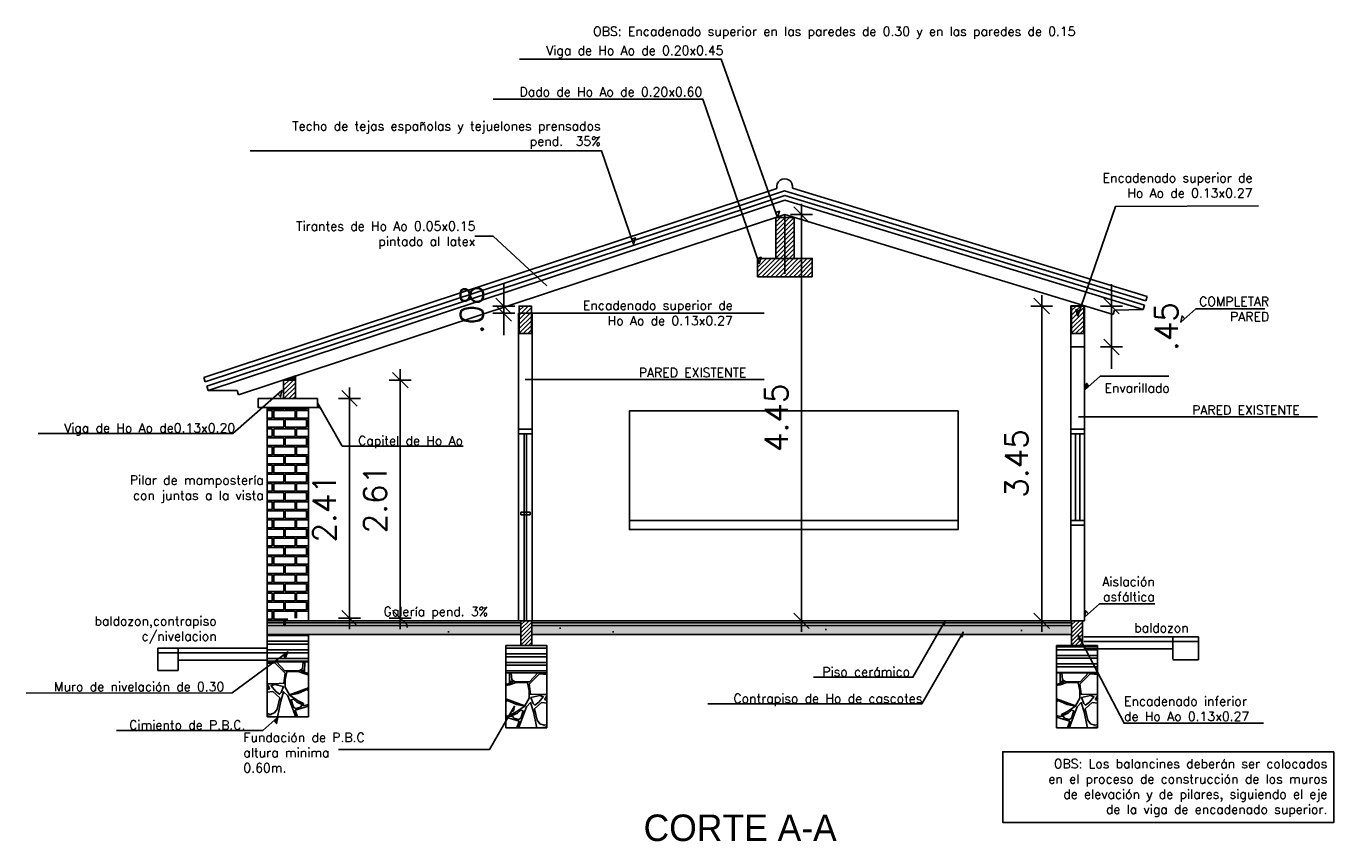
# Model space of a CAD drawing. Header units: millimetres. Extents: x 2239 to 2564, y 432 to 505.
# Tile 13 of 23: x 2354 to 2368, y 480 to 489. Entities that reach past the tile are written whole.
import ezdxf
from ezdxf.enums import TextEntityAlignment as Align
from ezdxf.xclip import XClip

# ---------------------------------------------------------------- set-up
doc = ezdxf.new("R2010")
doc.units = ezdxf.units.MM
doc.header["$XCLIPFRAME"] = 0
doc.linetypes.add('ACAD_ISO04W100', pattern=[30, 24, -3, 0, -3])
doc.linetypes.add('HIDDEN', pattern=[0.375, 0.25, -0.125])
for name, color, linetype in [('CORTE', 2, 'Continuous'), ('COTA', 13, 'Continuous'), ('Cotas', 1, 'Continuous'), ('ESPECARQ', 2, 'Continuous'), ('LINVISTA', 13, 'Continuous'), ('margen', 6, 'Continuous'), ('PAREDE', 6, 'Continuous'), ('piso', 13, 'Continuous'), ('PROJECAO', 13, 'HIDDEN')]:
    doc.layers.add(name, color=color, linetype=linetype)
doc.styles.add('REGUA80', font='simplex.shx')
doc.styles.add('SIMPLEX_8', font='simplex.shx')
doc.dimstyles.new('08', dxfattribs={"dimtxt": 0.25, "dimasz": 0.12, "dimexe": 0, "dimexo": 0, "dimgap": 0.15, "dimtad": 1, "dimzin": 4, "dimdsep": 46, "dimtxsty": 'SIMPLEX_8', "dimblk1": 'D', "dimblk2": 'D', "dimsah": 1, "dimcen": 0.09, "dimse1": 1, "dimse2": 1, "dimclre": 256, "dimclrt": 2, "dimadec": 0, "dimazin": 0, "dimtfac": 1, "dimtmove": 2, "dimatfit": 3, "dimldrblk": 'D', "dimfxl": 1, "dimtolj": 1, "dimtzin": 0, "dimarcsym": 0})

# ---------------------------------------------------------------- blocks, each defined once
blk = doc.blocks.new('LAJA-ROMPECABEZA')
for points in [[(0, 0), (-0.001, -0.026), (0, -0.055), (0.057, -0.027), (0.105, -0.002)], [(0.121, 0.002), (0.117, -0.001), (0.028, -0.049), (0.084, -0.076), (0.26, -0.194), (0.469, -0.151), (0.468, 0.002)], [(0.483, 0.002), (0.797, 0.002), (0.786, -0.027), (0.688, -0.133), (0.531, -0.133), (0.492, -0.112)], [(0.811, 0.002), (0.882, 0.002), (0.949, -0.036), (0.943, -0.048), (0.802, -0.037)], [(0.993, 0), (0.994, -0.026), (0.993, -0.055), (0.937, -0.027), (0.888, -0.002)], [(-0.003, -0.163), (-0.003, -0.064), (0.01, -0.055), (0.047, -0.072), (0.044, -0.113), (0.018, -0.161)], [(0.06, -0.087), (0.044, -0.154), (0.047, -0.193), (0.128, -0.218), (0.172, -0.211), (0.19, -0.174), (0.127, -0.12)], [(0.276, -0.206), (0.272, -0.263), (0.634, -0.394), (0.682, -0.311), (0.681, -0.226), (0.663, -0.142), (0.541, -0.139), (0.466, -0.167)], [(0.485, -0.127), (0.505, -0.131), (0.489, -0.152), (0.47, -0.138)], [(0.997, -0.121), (0.997, -0.236), (0.949, -0.273), (0.801, -0.273), (0.696, -0.268), (0.681, -0.158), (0.796, -0.046), (0.96, -0.059)], [(0.997, -0.066), (0.997, -0.099), (0.968, -0.049)], [(-0.003, -0.234), (-0.003, -0.175), (0.034, -0.173), (0.007, -0.231)], [(-0.003, -0.344), (-0.003, -0.247), (0.035, -0.226), (0.142, -0.226), (0.166, -0.271), (0.131, -0.319), (0.07, -0.327)], [(0.147, -0.312), (0.176, -0.273), (0.25, -0.269), (0.351, -0.311), (0.375, -0.366), (0.306, -0.469), (0.164, -0.423), (0.15, -0.363), (0.156, -0.345)], [(0.725, -0.369), (0.702, -0.304), (0.801, -0.281), (0.837, -0.296), (0.79, -0.356), (0.746, -0.388)], [(-0.003, -0.416), (-0.003, -0.374), (0.003, -0.371), (0.002, -0.399)], [(0.149, -0.413), (0.12, -0.453), (0.062, -0.52), (0.041, -0.545), (0.018, -0.535), (0, -0.47), (0.015, -0.396), (0.018, -0.353), (0.08, -0.337), (0.137, -0.359)], [(0.11, -0.333), (0.133, -0.328), (0.145, -0.341), (0.131, -0.35), (0.102, -0.338)], [(0.322, -0.47), (0.359, -0.419), (0.374, -0.381), (0.444, -0.338), (0.544, -0.38), (0.635, -0.4), (0.539, -0.461), (0.481, -0.491), (0.489, -0.514), (0.452, -0.51)], [(0.374, -0.314), (0.427, -0.335), (0.402, -0.352), (0.382, -0.357), (0.368, -0.339)], [(0.563, -0.7), (0.571, -0.63), (0.652, -0.408), (0.699, -0.361), (0.73, -0.463), (0.764, -0.622), (0.733, -0.729), (0.663, -0.744), (0.574, -0.726)], [(0.997, -0.387), (0.997, -0.547), (0.916, -0.588), (0.848, -0.609), (0.801, -0.593), (0.77, -0.552), (0.741, -0.429), (0.819, -0.359), (0.976, -0.377)], [(0.997, -0.29), (0.997, -0.372), (0.853, -0.328), (0.869, -0.294)], [(-0.003, -0.557), (0.015, -0.557), (-0.003, -0.496)], [(0.515, -0.531), (0.498, -0.5), (0.556, -0.476), (0.593, -0.442), (0.617, -0.451), (0.591, -0.529), (0.567, -0.544)], [(0.997, -0.571), (0.997, -0.716), (0.944, -0.713), (0.918, -0.627), (0.96, -0.588)], [(0.746, -0.87), (0.77, -0.64), (0.887, -0.625), (0.921, -0.706), (0.887, -0.781)], [(0.05, -0.957), (0.099, -0.794), (0.191, -0.791), (0.339, -0.825), (0.468, -0.905), (0.46, -0.998), (0.121, -0.998)], [(0.365, -0.765), (0.285, -0.782), (0.278, -0.8), (0.346, -0.819), (0.366, -0.791)], [(0.384, -0.762), (0.369, -0.81), (0.379, -0.828), (0.488, -0.899), (0.561, -0.886), (0.592, -0.826), (0.59, -0.747), (0.543, -0.731)], [(0.605, -0.763), (0.712, -0.758), (0.738, -0.828), (0.728, -0.94), (0.642, -0.961), (0.582, -0.896), (0.621, -0.825)], [(0.997, -0.728), (0.997, -0.8), (0.9, -0.784), (0.934, -0.729)], [(0, -0.996), (-0.001, -0.971), (0, -0.941), (0.057, -0.969), (0.105, -0.994)], [(0.652, -0.998), (0.473, -0.998), (0.48, -0.93), (0.548, -0.924)], [(0.993, -0.996), (0.994, -0.971), (0.993, -0.941), (0.954, -0.969), (0.916, -0.995)]]:
    blk.add_lwpolyline(points, close=True)
for points in [[(0.102, -0.774), (0.046, -0.567), (0.159, -0.434), (0.572, -0.564), (0.519, -0.709), (0.193, -0.771), (0.102, -0.774)], [(0.091, -0.781), (0.034, -0.574), (-0.003, -0.574), (-0.003, -0.93)], [(-0.003, -0.93), (0.039, -0.954), (0.091, -0.781)], [(0.894, -0.998), (0.696, -0.998), (0.696, -0.979), (0.892, -0.802), (0.997, -0.81), (0.997, -0.936)], [(0.997, -0.936), (0.894, -0.998)]]:
    blk.add_lwpolyline(points)
blk = doc.blocks.new('D')
for p, q in [((-1, 0), (1, 0)), ((0, -1), (0, 1))]:
    blk.add_line(p, q)
at = {"color": 4}
blk.add_line((-0.71, -0.71), (0.71, 0.71), dxfattribs=at)
blk = doc.blocks.new('*D126')
at = {"layer": 'Defpoints', "color": 0, "transparency": 16777216}
for p in [(2356.913, 485.394), (2356.83, 482.787), (2358.061, 482.787)]:
    blk.add_point(p, dxfattribs=at)
at = {"layer": 'piso', "color": 0, "lineweight": -2, "transparency": 16777216}
blk.add_line((2358.061, 485.274), (2358.061, 482.907), dxfattribs=at)
at = {"layer": 'piso', "color": 0, "lineweight": -2, "transparency": 16777216, "xscale": 0.12, "yscale": 0.12, "zscale": 0.12}
for p, rotation in [((2358.061, 485.394), 90), ((2358.061, 482.787), 270)]:
    blk.add_blockref('D', p, dxfattribs=dict(at, rotation=rotation))
at = {"layer": 'piso', "color": 2, "transparency": 16777216, "insert": (2357.786, 484.091), "char_height": 0.25, "attachment_point": 5, "rotation": 90, "style": 'SIMPLEX_8'}
blk.add_mtext('\\A1;2.61', dxfattribs=at)
blk = doc.blocks.new('*D127')
at = {"layer": 'Defpoints', "color": 0, "transparency": 16777216}
for p in [(2357.155, 485.194), (2356.83, 482.787), (2357.505, 482.787)]:
    blk.add_point(p, dxfattribs=at)
at = {"layer": 'piso', "color": 0, "lineweight": -2, "transparency": 16777216}
blk.add_line((2357.505, 485.074), (2357.505, 482.907), dxfattribs=at)
at = {"layer": 'piso', "color": 0, "lineweight": -2, "transparency": 16777216, "xscale": 0.12, "yscale": 0.12, "zscale": 0.12}
for p, rotation in [((2357.505, 485.194), 90), ((2357.505, 482.787), 270)]:
    blk.add_blockref('D', p, dxfattribs=dict(at, rotation=rotation))
at = {"layer": 'piso', "color": 2, "transparency": 16777216, "insert": (2357.23, 483.99), "char_height": 0.25, "attachment_point": 5, "rotation": 90, "style": 'SIMPLEX_8'}
blk.add_mtext('\\A1;2.41', dxfattribs=at)
blk = doc.blocks.new('*D128')
at = {"layer": 'Cotas', "color": 0, "linetype": 'ACAD_ISO04W100', "lineweight": -2, "transparency": 16777216}
blk.add_line((2365.086, 486.086), (2365.086, 482.877), dxfattribs=at)
at = {"layer": 'Defpoints', "color": 0, "linetype": 'ACAD_ISO04W100', "transparency": 16777216}
for p in [(2365.413, 486.206), (2365.086, 482.757), (2365.405, 482.757)]:
    blk.add_point(p, dxfattribs=at)
at = {"layer": 'Cotas', "color": 0, "linetype": 'ACAD_ISO04W100', "lineweight": -2, "transparency": 16777216, "xscale": 0.12, "yscale": 0.12, "zscale": 0.12}
for p, rotation in [((2365.086, 486.206), 90), ((2365.086, 482.757), 270)]:
    blk.add_blockref('D', p, dxfattribs=dict(at, rotation=rotation))
at = {"layer": 'Cotas', "color": 2, "linetype": 'ACAD_ISO04W100', "transparency": 16777216, "insert": (2364.811, 484.481), "char_height": 0.25, "attachment_point": 5, "rotation": 90, "style": 'SIMPLEX_8'}
blk.add_mtext('\\A1;3.45', dxfattribs=at)
blk = doc.blocks.new('*D129')
at = {"layer": 'Cotas', "color": 0, "linetype": 'ACAD_ISO04W100', "lineweight": -2, "transparency": 16777216}
for p, q in [((2365.851, 486.326), (2365.851, 486.446)), ((2365.851, 485.757), (2365.851, 486.206)), ((2365.851, 485.637), (2365.851, 485.517))]:
    blk.add_line(p, q, dxfattribs=at)
at = {"layer": 'Defpoints', "color": 0, "linetype": 'ACAD_ISO04W100', "transparency": 16777216}
for p in [(2365.547, 486.206), (2365.851, 486.206), (2365.555, 485.757)]:
    blk.add_point(p, dxfattribs=at)
at = {"layer": 'Cotas', "color": 0, "linetype": 'ACAD_ISO04W100', "lineweight": -2, "transparency": 16777216, "xscale": 0.12, "yscale": 0.12, "zscale": 0.12}
for p, rotation in [((2365.851, 486.206), 270), ((2365.851, 485.757), 90)]:
    blk.add_blockref('D', p, dxfattribs=dict(at, rotation=rotation))
at = {"layer": 'Cotas', "color": 2, "linetype": 'ACAD_ISO04W100', "transparency": 16777216, "insert": (2366.451, 485.981), "char_height": 0.25, "attachment_point": 5, "rotation": 90, "style": 'SIMPLEX_8'}
blk.add_mtext('\\A1;.45', dxfattribs=at)
blk = doc.blocks.new('*D130')
at = {"layer": 'Defpoints', "color": 0, "transparency": 16777216}
for p in [(2362.28, 487.207), (2362.28, 482.757), (2362.455, 482.757)]:
    blk.add_point(p, dxfattribs=at)
at = {"layer": 'piso', "color": 0, "lineweight": -2, "transparency": 16777216}
blk.add_line((2362.455, 487.087), (2362.455, 482.877), dxfattribs=at)
at = {"layer": 'piso', "color": 0, "lineweight": -2, "transparency": 16777216, "xscale": 0.12, "yscale": 0.12, "zscale": 0.12}
for p, rotation in [((2362.455, 487.207), 90), ((2362.455, 482.757), 270)]:
    blk.add_blockref('D', p, dxfattribs=dict(at, rotation=rotation))
at = {"layer": 'piso', "color": 2, "transparency": 16777216, "insert": (2362.18, 484.982), "char_height": 0.25, "attachment_point": 5, "rotation": 90, "style": 'SIMPLEX_8'}
blk.add_mtext('\\A1;4.45', dxfattribs=at)
blk = doc.blocks.new('*D131')
at = {"layer": 'Cotas', "color": 0, "linetype": 'ACAD_ISO04W100', "lineweight": -2, "transparency": 16777216}
for p, q in [((2359.194, 486.326), (2359.194, 486.446)), ((2359.194, 486.127), (2359.194, 486.206)), ((2359.194, 486.007), (2359.194, 485.887))]:
    blk.add_line(p, q, dxfattribs=at)
at = {"layer": 'Defpoints', "color": 0, "linetype": 'ACAD_ISO04W100', "transparency": 16777216}
for p in [(2359.194, 486.206), (2359.355, 486.127), (2359.363, 486.206)]:
    blk.add_point(p, dxfattribs=at)
at = {"layer": 'Cotas', "color": 0, "linetype": 'ACAD_ISO04W100', "lineweight": -2, "transparency": 16777216, "xscale": 0.12, "yscale": 0.12, "zscale": 0.12}
for p, rotation in [((2359.194, 486.206), 270), ((2359.194, 486.127), 90)]:
    blk.add_blockref('D', p, dxfattribs=dict(at, rotation=rotation))
at = {"layer": 'Cotas', "color": 2, "linetype": 'ACAD_ISO04W100', "transparency": 16777216, "insert": (2358.844, 486.166), "char_height": 0.25, "attachment_point": 5, "rotation": 90, "style": 'SIMPLEX_8'}
blk.add_mtext('\\A1;.08', dxfattribs=at)

msp = doc.modelspace()

# ---------------------------------------------------------------- hatches: boundary and pattern name
at = {"layer": 'CORTE'}
h = msp.add_hatch(dxfattribs=at)
h.set_pattern_fill('ANSI31', color=256, scale=0.279778, style=0, double=1)
h.set_pattern_definition([(45, (2107.01914, 348.049203), (-0.0247291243, 0.0247291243), [])])
h.paths.add_polyline_path([(2362.174, 487.177), (2362.374, 487.177), (2362.374, 486.727), (2362.174, 486.727)])
h.paths.add_polyline_path([(2361.974, 486.727), (2362.574, 486.727), (2362.574, 486.527), (2361.974, 486.527)])
h = msp.add_hatch(dxfattribs=at)
h.set_pattern_fill('ANSI31', color=256, scale=0.279778, style=0, double=1)
h.set_pattern_definition([(45, (2416.02656, 426.444505), (-0.024729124, 0.024729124), [])])
h.paths.add_polyline_path([(2359.363, 485.904), (2359.497, 485.904), (2359.497, 486.206), (2359.363, 486.206)])
h = msp.add_hatch(dxfattribs=at)
h.set_pattern_fill('ANSI31', color=256, scale=0.279778, style=0, double=1)
h.set_pattern_definition([(45, (2422.07656, 426.444505), (-0.024729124, 0.024729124), [])])
h.paths.add_polyline_path([(2365.413, 485.904), (2365.547, 485.904), (2365.547, 486.206), (2365.413, 486.206)])
h = msp.add_hatch(dxfattribs=at)
h.set_pattern_fill('ANSI31', color=256, scale=0.279778, style=0, double=1)
h.set_pattern_definition([(45, (2106.780856, 354.32943), (-0.0247291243, 0.0247291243), [])])
h.paths.add_polyline_path([(2356.913, 485.194), (2356.783, 485.195), (2356.783, 485.388), (2356.802, 485.395), (2356.913, 485.394)])
h = msp.add_hatch(dxfattribs=at)
h.set_pattern_fill('ANSI31', color=256, scale=0.25, style=0, double=1)
h.set_pattern_definition([(45, (2410.015448, 429.356305), (-0.022097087, 0.022097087), [])])
h.paths.add_polyline_path([(2359.383, 482.487), (2359.503, 482.487), (2359.503, 482.757), (2359.383, 482.757)])
h = msp.add_hatch(dxfattribs=at)
h.set_pattern_fill('ANSI31', color=256, scale=0.25, style=0, double=1)
h.set_pattern_definition([(45, (2416.0472, 429.356305), (-0.022097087, 0.022097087), [])])
h.paths.add_polyline_path([(2365.414, 482.487), (2365.534, 482.487), (2365.534, 482.757), (2365.414, 482.757)])
at = {"layer": 'ESPECARQ'}
for points in [[(2365.5, 486.152), (2365.46, 486.166), (2365.482, 486.098)], [(2365.603, 485.326), (2365.575, 485.359), (2365.56, 485.289)], [(2365.484, 482.601), (2365.517, 482.545), (2365.494, 482.553)], [(2356.78, 482.389), (2356.801, 482.352), (2356.83, 482.417)], [(2359.312, 481.821), (2359.28, 481.764), (2359.303, 481.772)], [(2356.678, 481.665), (2356.706, 481.632), (2356.721, 481.702)]]:
    msp.add_hatch(color=256, dxfattribs=at).paths.add_polyline_path(points)
at = {"layer": 'LINVISTA'}
msp.add_hatch(color=256, dxfattribs=at).paths.add_polyline_path([(2356.914, 485.44), (2356.913, 485.394), (2356.783, 485.395)])
h = msp.add_hatch(dxfattribs=at)
h.set_pattern_fill('TIJOLO', color=256, scale=0.5, style=0)
h.set_pattern_definition([(0, (2106.79945, 348.07711), (0.125, 0.1), [0.235, -0.015]), (0, (2106.79945, 348.16211), (0.125, 0.1), [0.235, -0.015]), (90, (2106.79945, 348.07711), (-0.125, 0.1), [0.085, -0.115]), (90, (2106.78445, 348.07711), (-0.125, 0.1), [0.085, -0.115])])
h.paths.add_polyline_path([(2357.055, 485.094), (2356.605, 485.094), (2356.605, 482.707), (2356.83, 482.707), (2356.83, 482.787), (2357.055, 482.787)])
at = {"layer": 'PAREDE', "linetype": 'ACAD_ISO04W100', "transparency": 33554687}
h = msp.add_hatch(dxfattribs=at)
h.set_pattern_fill('ANGLE', color=0)
h.set_pattern_definition([(0, (-78.6425, 2.664), (0, 6.985), [5.08, -1.905]), (90, (-78.6425, 2.664), (-6.985, 4e-16), [5.08, -1.905])])
h.paths.add_polyline_path([(2358.43, 486.127), (2358.28, 486.127), (2358.28, 484.857), (2358.43, 484.857)])
h.paths.add_polyline_path([(2364.48, 485.757), (2364.33, 485.757), (2364.33, 484.857), (2364.48, 484.857)])
h.paths.add_polyline_path([(2364.48, 483.807), (2364.33, 483.807), (2364.33, 482.757), (2364.48, 482.757)])
at = {"layer": 'PAREDE'}
h = msp.add_hatch(dxfattribs=at)
h.set_pattern_fill('ANSI32', color=256, scale=0.25, angle=135, style=0)
h.set_pattern_definition([(180, (2106.79945, 347.87711), (-1e-17, -0.09375), []), (180, (2106.7682, 347.90836), (-1e-17, -0.09375), [])])
h.paths.add_polyline_path([(2356.605, 482.607), (2357.055, 482.607), (2357.055, 482.307), (2356.605, 482.307)])
h = msp.add_hatch(dxfattribs=at)
h.set_pattern_fill('ANSI32', color=256, scale=0.25, angle=135, style=0)
h.set_pattern_definition([(180, (2087.98258, 347.92711), (-1e-17, -0.09375), []), (180, (2087.95133, 347.95836), (-1e-17, -0.09375), [])])
h.paths.add_polyline_path([(2359.668, 482.487), (2359.218, 482.487), (2359.218, 482.187), (2359.668, 482.187)])
h = msp.add_hatch(dxfattribs=at)
h.set_pattern_fill('ANSI32', color=256, scale=0.25, angle=135, style=0)
h.set_pattern_definition([(180, (2099.35442, 347.9095), (-1e-17, -0.09375), []), (180, (2099.32317, 347.94075), (-1e-17, -0.09375), [])])
h.paths.add_polyline_path([(2365.699, 482.187), (2365.699, 482.487), (2365.249, 482.487), (2365.249, 482.187)])
at = {"layer": 'PROJECAO'}
h = msp.add_hatch(dxfattribs=at)
h.set_pattern_fill('CONCRETO', color=256, scale=0.25, angle=90, style=0)
h.set_pattern_definition([(135, (2106.8412, 347.91437), (-0.25000114, 2e-17), [0.035355, -0.0707125, 0.0176775, -0.106065, 0.035355, -0.08838839]), (225, (2106.8287, 348.07687), (-2e-17, -0.25000114), [0.03535525, -0.0530325, 0.0176775, -0.0883875, 0.03535525, -0.12374539]), (153.43495, (2106.87871, 347.87687), (-0.25, 1e-11), [0.02795, -0.1118, 0.02795, -0.111808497]), (206.56505, (2106.87871, 347.87687), (-0.25, -1e-10), [0.02795, -0.1118, 0.02795, -0.111808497]), (90, (2106.8537, 347.87687), (-0.25, 2e-17), [0.0125, -0.1, 0.025, -0.1, 0.0125]), (90, (2106.8162, 347.87687), (-0.25, 2e-17), [-0.0375, 0.025, -0.1, 0, -0.0875, 0]), (90, (2106.8037, 347.87687), (-0.25, 2e-17), [-0.1, 0, -0.075, 0.025, -0.05, 0]), (90, (2106.7662, 347.87687), (-0.25, 2e-17), [-0.05, 0, -0.0625, 0.025, -0.1125, 0]), (90, (2106.7287, 347.87687), (-0.25, 2e-17), [-0.05, 0.025, -0.1, 0.025, -0.05, 0]), (90, (2106.6662, 347.87687), (-0.25, 2e-17), [-0.0375, 0.025, -0.05, 0, -0.1375, 0]), (90, (2106.6537, 347.87687), (-0.25, 2e-17), [-0.05, 0, -0.15, 0.025, -0.025, 0]), (180, (2106.8287, 347.88937), (-3e-17, -0.25), [-0.075, 0, -0.075, 0, -0.1, 0]), (180, (2106.8787, 347.91437), (-3e-17, -0.25), [-0.0375, 0.025, -0.1, 0, -0.0875, 0]), (180, (2106.8787, 347.93937), (-3e-17, -0.25), [-0.1, 0, -0.0875, 0.025, -0.0375, 0]), (180, (2106.8787, 348.07687), (-3e-17, -0.25), [-0.05, 0.025, -0.125, 0.025, -0.025, 0]), (180, (2106.8537, 347.90187), (-3e-17, -0.25), [-0.075, 0, -0.0875, 0, -0.0875, 0]), (180, (2106.8537, 347.92687), (-3e-17, -0.25), [-0.0625, 0, -0.1375, 0, -0.05, 0]), (180, (2106.8412, 347.95187), (-3e-17, -0.25), [-0.125, 0, -0.0375, 0, -0.0875, 0]), (180, (2106.8662, 347.96437), (-3e-17, -0.25), [-0.1125, 0, -0.05, 0, -0.0625, 0]), (180, (2106.8287, 347.98937), (-3e-17, -0.25), [-0.1, 0, -0.0375, 0, -0.1, 0]), (180, (2106.8162, 348.00187), (-3e-17, -0.25), [-0.1125, 0, -0.05, 0, -0.0875, 0]), (180, (2106.8787, 348.01437), (-3e-17, -0.25), [-0.15, 0, -0.0625, 0, -0.0375, 0]), (180, (2106.8412, 348.02687), (-3e-17, -0.25), [-0.05, 0, -0.1, 0, -0.1, 0]), (180, (2106.8537, 348.03937), (-3e-17, -0.25), [-0.1125, 0, -0.0625, 0, -0.075, 0]), (180, (2106.8662, 348.05187), (-3e-17, -0.25), [-0.1, 0, -0.075, 0, -0.075, 0]), (180, (2106.8537, 348.07687), (-3e-17, -0.25), [-0.075, 0, -0.075, 0, -0.1, 0]), (180, (2106.8412, 348.10187), (-3e-17, -0.25), [-0.1, 0, -0.05, 0, -0.1, 0]), (180, (2106.8287, 348.11437), (-3e-17, -0.25), [-0.0375, 0, -0.15, 0, -0.0625, 0])])
h.paths.add_polyline_path([(2365.393, 482.61), (2365.393, 482.71), (2359.814, 482.707), (2359.814, 482.607)])
h.paths.add_polyline_path([(2359.503, 482.707), (2359.503, 482.607), (2359.383, 482.607), (2359.383, 482.707), (2356.605, 482.707), (2356.605, 482.607), (2359.814, 482.607), (2359.814, 482.707)])
h = msp.add_hatch(dxfattribs=at)
h.set_pattern_fill('AR-SAND', color=256, scale=0.025, angle=90, style=0)
h.set_pattern_definition([(127.5, (-77.5683, 2.6639), (-1.2235331, -0.0400008), [0, -0.9652, 0, -1.0795, 0, -1.031875]), (97.5, (-77.5683, 2.664), (-1.7920628, 1.1238082), [0, -0.5207, 0, -0.86995, 0, -0.333375]), (57.5, (-77.5683, 1.8829), (-0.00359296, 1.97748093), [0, -0.3175, 0, -1.143, 0, -1.49225]), (47.5, (-77.5683, 1.8829), (-0.5573233, 1.9088911), [0, -0.15875, 0, -0.7493, 0, -0.85725])])
h.paths.add_polyline_path([(2357.418, 482.707), (2356.605, 482.707), (2356.605, 482.607), (2357.434, 482.607, 0.040955)])
h.paths.add_polyline_path([(2359.383, 482.707), (2357.418, 482.707, -0.040955), (2357.434, 482.607), (2359.383, 482.607)])
h.paths.add_polyline_path([(2365.414, 482.707), (2359.503, 482.707), (2359.503, 482.607), (2365.414, 482.607)])

# ---------------------------------------------------------------- linework, layer by layer
at = {"layer": 'CORTE', "color": 5}
for points in [[(2362.374, 486.727), (2362.174, 486.727), (2362.174, 487.177), (2362.374, 487.177)], [(2362.574, 486.527), (2361.974, 486.527), (2361.974, 486.727), (2362.574, 486.727)], [(2359.363, 485.904), (2359.497, 485.904), (2359.497, 486.206), (2359.363, 486.206)], [(2365.413, 485.904), (2365.547, 485.904), (2365.547, 486.206), (2365.413, 486.206)], [(2356.913, 485.194), (2356.783, 485.195), (2356.783, 485.395), (2356.913, 485.394)], [(2359.383, 482.487), (2359.503, 482.487), (2359.503, 482.757), (2359.383, 482.757)], [(2365.414, 482.487), (2365.534, 482.487), (2365.534, 482.757), (2365.414, 482.757)]]:
    msp.add_lwpolyline(points, close=True, dxfattribs=at)
at = {"layer": 'CORTE', "color": 6, "linetype": 'Continuous'}
for points in [[(2357.055, 482.307), (2356.605, 482.307), (2356.605, 482.607), (2357.055, 482.607)], [(2359.218, 482.187), (2359.668, 482.187), (2359.668, 482.487), (2359.218, 482.487)], [(2365.249, 482.187), (2365.699, 482.187), (2365.699, 482.487), (2365.249, 482.487)], [(2356.605, 481.707), (2356.605, 482.307), (2357.055, 482.307), (2357.055, 481.707)], [(2359.668, 481.587), (2359.668, 482.187), (2359.218, 482.187), (2359.218, 481.587)], [(2365.699, 481.587), (2365.699, 482.187), (2365.249, 482.187), (2365.249, 481.587)]]:
    msp.add_lwpolyline(points, close=True, dxfattribs=at)
at = {"layer": 'COTA'}
msp.add_lwpolyline([(2356.913, 485.394), (2356.914, 485.44), (2356.783, 485.395), (2356.913, 485.394)], dxfattribs=at)
at = {"layer": 'Cotas', "color": 6, "linetype": 'ACAD_ISO04W100'}
for p, q in [((2362.274, 487.207), (2362.274, 486.557)), ((2359.355, 486.127), (2359.355, 484.857)), ((2359.505, 486.127), (2359.505, 484.857)), ((2365.405, 486.207), (2365.555, 486.207)), ((2366.213, 486.215), (2366.198, 486.168)), ((2365.405, 485.757), (2365.405, 484.857)), ((2365.405, 485.757), (2365.555, 485.757)), ((2365.555, 485.757), (2365.555, 484.857)), ((2355.942, 485.328), (2355.958, 485.28)), ((2359.355, 484.857), (2359.505, 484.857)), ((2359.355, 484.807), (2359.505, 484.807)), ((2365.405, 484.857), (2365.555, 484.857)), ((2365.405, 484.807), (2365.555, 484.807)), ((2365.405, 483.857), (2365.555, 483.857)), ((2365.405, 483.807), (2365.405, 482.757)), ((2365.405, 483.807), (2365.555, 483.807)), ((2365.555, 483.807), (2365.555, 482.757))]:
    msp.add_line(p, q, dxfattribs=at)
at = {"layer": 'Cotas', "color": 2, "linetype": 'ACAD_ISO04W100'}
for p, q in [((2366.242, 486.311), (2366.227, 486.263)), ((2355.911, 485.423), (2355.926, 485.375)), ((2365.455, 484.807), (2365.455, 483.857)), ((2365.505, 484.807), (2365.505, 483.857)), ((2356.605, 482.757), (2356.605, 482.607))]:
    msp.add_line(p, q, dxfattribs=at)
at = {"layer": 'Cotas', "color": 1, "linetype": 'ACAD_ISO04W100'}
for p, q in [((2359.355, 484.807), (2359.355, 482.757)), ((2359.505, 484.807), (2359.505, 482.757)), ((2365.405, 484.807), (2365.405, 483.857)), ((2365.555, 484.807), (2365.555, 483.857))]:
    msp.add_line(p, q, dxfattribs=at)
at = {"layer": 'Cotas', "linetype": 'ACAD_ISO04W100'}
for p, q in [((2359.419, 484.807), (2359.419, 482.757)), ((2359.444, 484.807), (2359.444, 482.757))]:
    msp.add_line(p, q, dxfattribs=at)
at = {"layer": 'Cotas', "color": 2}
for p, q in [((2356.605, 482.757), (2365.555, 482.757)), ((2356.605, 482.737), (2359.383, 482.737)), ((2359.503, 482.737), (2365.414, 482.737)), ((2356.605, 482.607), (2359.383, 482.607)), ((2359.503, 482.607), (2365.414, 482.607))]:
    msp.add_line(p, q, dxfattribs=at)
at = {"layer": 'Cotas', "color": 1}
for p, q in [((2356.605, 482.707), (2359.383, 482.707)), ((2359.503, 482.707), (2365.414, 482.707))]:
    msp.add_line(p, q, dxfattribs=at)
at = {"layer": 'Cotas', "color": 2}
for points in [[(2362.186, 487.494), (2355.911, 485.423)], [(2366.227, 486.263), (2362.271, 487.469), (2355.926, 485.375)], [(2366.242, 486.311), (2362.356, 487.496)]]:
    msp.add_lwpolyline(points, dxfattribs=at)
at = {"layer": 'Cotas', "color": 6}
for points in [[(2366.213, 486.215), (2362.272, 487.417), (2355.942, 485.328)], [(2366.198, 486.168), (2362.272, 487.364), (2355.958, 485.28)]]:
    msp.add_lwpolyline(points, dxfattribs=at)
at = {"layer": 'Cotas', "color": 1}
msp.add_lwpolyline([(2365.868, 486.112), (2362.274, 487.207), (2356.289, 485.232)], dxfattribs=at)
at = {"layer": 'Cotas', "color": 6, "linetype": 'ACAD_ISO04W100'}
for points in [[(2359.355, 486.127), (2359.505, 486.127), (2359.505, 484.857), (2359.355, 484.857)], [(2365.405, 486.207), (2365.555, 486.207), (2365.555, 485.757), (2365.405, 485.757)], [(2365.405, 485.757), (2365.555, 485.757), (2365.555, 482.757), (2365.405, 482.757)], [(2356.605, 485.094), (2357.055, 485.094), (2357.055, 482.757), (2356.605, 482.757)]]:
    msp.add_lwpolyline(points, close=True, dxfattribs=at)
for points in [[(2366.198, 486.168), (2365.882, 486.159), (2365.868, 486.112)], [(2355.942, 485.328), (2355.958, 485.28), (2356.274, 485.279), (2356.289, 485.232)], [(2359.383, 482.607), (2356.605, 482.607), (2356.605, 482.707), (2359.383, 482.707)], [(2359.503, 482.707), (2365.414, 482.707), (2365.414, 482.607), (2359.503, 482.607)]]:
    msp.add_lwpolyline(points, dxfattribs=at)
at = {"layer": 'Cotas', "color": 2, "linetype": 'ACAD_ISO04W100'}
msp.add_lwpolyline([(2355.911, 485.423), (2355.926, 485.375)], dxfattribs=at)
at = {"layer": 'Cotas', "linetype": 'ACAD_ISO04W100'}
for points in [[(2359.355, 484.857), (2359.505, 484.857), (2359.505, 484.807), (2359.355, 484.807)], [(2365.405, 484.857), (2365.555, 484.857), (2365.555, 484.807), (2365.405, 484.807)], [(2359.383, 483.948), (2359.485, 483.948), (2359.485, 483.92), (2359.383, 483.92)], [(2365.405, 483.857), (2365.555, 483.857), (2365.555, 483.807), (2365.405, 483.807)]]:
    msp.add_lwpolyline(points, close=True, dxfattribs=at)
at = {"layer": 'ESPECARQ'}
for p, q in [((2358.879, 486.972), (2359.08, 486.972)), ((2359.08, 486.972), (2359.665, 486.427)), ((2359.43, 486.127), (2362.046, 486.127)), ((2359.43, 485.401), (2362.046, 485.401)), ((2365.49, 484.991), (2368.107, 484.991))]:
    msp.add_line(p, q, dxfattribs=at)
for points in [[(2359.368, 488.909), (2361.577, 488.909), (2362.193, 487.177), (2362.215, 487.244), (2362.175, 487.23)], [(2359.077, 488.47), (2361.376, 488.47), (2361.993, 486.673), (2362.015, 486.741), (2361.974, 486.727)], [(2356.417, 487.905), (2360.265, 487.905), (2360.615, 486.883), (2360.638, 486.951), (2360.597, 486.937)], [(2367.462, 487.302), (2365.893, 487.296), (2365.482, 486.098), (2365.46, 486.166), (2365.5, 486.152)], [(2367.53, 486.175), (2366.775, 486.175), (2366.61, 486.028), (2366.624, 486.098), (2366.652, 486.065)], [(2366.48, 485.436), (2365.726, 485.436), (2365.56, 485.289), (2365.575, 485.359), (2365.603, 485.326)], [(2354.094, 484.809), (2356.227, 484.81), (2356.765, 485.281), (2356.749, 485.211), (2356.721, 485.244)], [(2358.75, 484.671), (2357.426, 484.671), (2357.426, 484.671), (2357.155, 485.144), (2357.163, 485.095), (2357.187, 485.087)], [(2366.326, 482.944), (2365.72, 482.944), (2365.554, 482.797), (2365.569, 482.867), (2365.597, 482.835)], [(2362.588, 482.14), (2363.676, 482.14), (2363.676, 482.14), (2364.028, 482.759), (2364.019, 482.71), (2363.996, 482.703)], [(2361.43, 481.849), (2363.774, 481.849), (2363.774, 481.849), (2364.226, 482.635), (2364.217, 482.587), (2364.193, 482.579)], [(2367.514, 481.635), (2365.989, 481.635), (2365.989, 481.635), (2365.484, 482.601), (2365.494, 482.553), (2365.518, 482.545)], [(2353.964, 481.964), (2356.221, 481.968), (2356.83, 482.417), (2356.801, 482.35), (2356.781, 482.39)], [(2357.386, 481.348), (2359.04, 481.348), (2359.04, 481.348), (2359.312, 481.821), (2359.303, 481.772), (2359.28, 481.764)], [(2354.953, 481.555), (2356.555, 481.555), (2356.721, 481.702), (2356.706, 481.632), (2356.678, 481.665)]]:
    msp.add_lwpolyline(points, dxfattribs=at)
at = {"layer": 'ESPECARQ', "color": 3}
msp.add_lwpolyline([(2368.286, 481.323), (2364.659, 481.323), (2364.659, 480.55), (2368.286, 480.55)], close=True, dxfattribs=at)
at = {"layer": 'LINVISTA'}
for p, q in [((2356.605, 482.707), (2356.605, 485.094)), ((2357.055, 482.757), (2357.055, 485.094))]:
    msp.add_line(p, q, dxfattribs=at)
for points in [[(2357.155, 485.194), (2356.505, 485.194), (2356.505, 485.094), (2357.155, 485.094)], [(2364.171, 483.857), (2360.571, 483.857), (2360.571, 485.057), (2364.171, 485.057)]]:
    msp.add_lwpolyline(points, close=True, dxfattribs=at)
msp.add_lwpolyline([(2360.571, 483.857), (2360.571, 483.757), (2364.171, 483.757), (2364.171, 483.857)], dxfattribs=at)
at = {"layer": 'margen', "color": 2}
msp.add_arc((2362.271, 487.513), 0.0868, 348.7986, 192.5537, dxfattribs=at)
at = {"layer": 'piso'}
for p, q in [((2365.546, 482.582), (2366.804, 482.582)), ((2365.546, 482.532), (2366.804, 482.532)), ((2366.521, 482.339), (2366.521, 482.582)), ((2366.804, 482.582), (2366.804, 482.329)), ((2356.605, 482.457), (2355.405, 482.457)), ((2355.405, 482.457), (2355.405, 482.214)), ((2356.605, 482.407), (2355.405, 482.407)), ((2355.63, 482.214), (2355.63, 482.457)), ((2365.546, 482.452), (2366.521, 482.452)), ((2356.605, 482.327), (2355.63, 482.327)), ((2366.804, 482.329), (2366.521, 482.329)), ((2355.405, 482.214), (2355.63, 482.214))]:
    msp.add_line(p, q, dxfattribs=at)

# ---------------------------------------------------------------- block references
at = {"layer": 'CORTE', "color": 6, "linetype": 'Continuous'}
ref = msp.add_blockref('LAJA-ROMPECABEZA', (2357.483, 482.342), dxfattribs=dict(at, xscale=-1))
XClip(ref).set_block_clipping_path([(0.4282124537, -0.6349507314), (0.8782124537, -0.0349507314)])
at = {"layer": 'CORTE'}
ref = msp.add_blockref('LAJA-ROMPECABEZA', (2358.79, 482.222), dxfattribs=at)
XClip(ref).set_block_clipping_path([(0.4282124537, -0.6349507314), (0.8782124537, -0.0349507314)])
ref = msp.add_blockref('LAJA-ROMPECABEZA', (2364.821, 482.222), dxfattribs=at)
XClip(ref).set_block_clipping_path([(0.4282124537, -0.6349507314), (0.8782124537, -0.0349507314)])

# ---------------------------------------------------------------- texts
at = {"insert": (2360.726, 480.341), "char_height": 0.29056, "attachment_point": 7}
msp.add_mtext_dynamic_manual_height_columns('\\A1;{\\fZurich Cn BT|b0|i0|c0|p34;\\C2;CORTE A-A}', width=2.8947, gutter_width=1, heights=[0], dxfattribs=at)
at = {"layer": 'ESPECARQ', "style": 'REGUA80'}
msp.add_text('OBS: Encadenado superior en las paredes de 0.30 y en las paredes de 0.15', height=0.1, dxfattribs=at).set_placement((2362.815, 489.2), align=Align.MIDDLE)
at = {"layer": 'ESPECARQ', "char_height": 0.1, "style": 'REGUA80'}
for s, insert, width, attachment_point in [('\\A1;Viga de Ho Ao de 0.20x0.45', (2361.601, 488.922), 2.26786, 9), ('\\A1;Dado de Ho Ao de 0.20x0.60', (2361.369, 488.502), 2.28903, 9), ('\\A1;Techo de tejas españolas y tejuelones prensados\\P pend.  35%', (2360.255, 487.928), 3.8681, 9), ('\\A1;Encadenado superior de Ho Ao de 0.13x0.27', (2367.395, 487.393), 1.82409, 9), ('\\A1;Tirantes de Ho Ao 0.05x0.15 pintado al latex', (2358.884, 486.831), 2.34309, 9), ('\\A1;Encadenado superior de Ho Ao de 0.13x0.27', (2361.703, 485.996), 1.82409, 9), ('\\A1;COMPLETAR\\PPARED', (2367.577, 486.039), 0.77352, 9), ('\\A1;PARED EXISTENTE ', (2361.852, 485.427), 1.82409, 9), ('\\A1;Envarillado', (2366.489, 485.257), 0.77352, 9), ('\\A1;PARED EXISTENTE ', (2367.912, 485.016), 1.82409, 9), ('\\A1;Viga de Ho Ao de0.13x0.20', (2356.253, 484.787), 2.12208, 9), ('\\A1;Capitel de Ho Ao', (2358.748, 484.648), 1.32129, 9), ('\\A1;Pilar de mampostería\\Pcon juntas a la vista', (2356.565, 484.049), 1.6727, 9), ('\\A1;Aislación\\Pasfáltica', (2366.324, 482.971), 0.6462, 9), ('\\A1;Galería pend. 3%', (2359.023, 482.776), 1.32129, 9), ('\\A1;baldozon,contrapiso\\Pc/nivelacion', (2356.05, 482.506), 1.32129, 9), ('\\A1;baldozon', (2366.1, 482.631), 1.32129, 7), ('\\A1;Piso cerámico', (2363.644, 482.149), 1.10421, 9), ('\\A1;Muro de nivelación de 0.30', (2356.134, 481.987), 2.11714, 9), ('\\A1;Encadenado inferior de Ho Ao 0.13x0.27', (2365.988, 481.661), 1.53837, 7), ('\\A1;Contrapiso de Ho de cascotes', (2363.78, 481.824), 2.35659, 9), ('\\A1;Cimiento de P.B.C.', (2356.365, 481.566), 1.43866, 9), ('\\A1;Fundación de P.B.C altura minima 0.60m.', (2356.343, 481.097), 1.53837, 7), ('\\A1;OBS: Los balancines deberán ser colocados\\Pen el proceso de construcción de los muros\\P de elevación y de pilares, siguiendo el eje \\Pde la viga de encadenado superior.', (2368.215, 480.609), 3.55805, 9)]:
    msp.add_mtext(s, dxfattribs=dict(at, insert=insert, width=width, attachment_point=attachment_point))

# ---------------------------------------------------------------- dimensions: what is measured, and where the dimension line sits
at = {"layer": 'Cotas', "color": 6, "linetype": 'ACAD_ISO04W100'}
for base, p1, p2, picture, middle in [((2359.194, 486.206), (2359.355, 486.127), (2359.363, 486.206), '*D131', (2358.844, 486.166)), ((2365.851, 486.206), (2365.555, 485.757), (2365.547, 486.206), '*D129', (2366.451, 485.981)), ((2365.086, 482.757), (2365.413, 486.206), (2365.405, 482.757), '*D128', (2364.811, 484.481))]:
    dim = msp.add_linear_dim(base=base, p1=p1, p2=p2, angle=90, dimstyle='08', dxfattribs=at)
    dim.commit()
    dim.dimension.update_dxf_attribs({"geometry": picture, "text_midpoint": middle})
at = {"layer": 'piso'}
dim = msp.add_linear_dim(base=(2362.455, 482.757), p1=(2362.28, 487.207), p2=(2362.28, 482.757), angle=90, text='4.45', dimstyle='08', dxfattribs=at)
dim.commit()
dim.dimension.update_dxf_attribs({"geometry": '*D130', "text_midpoint": (2362.18, 484.982)})
for base, p1, picture, middle in [((2358.061, 482.787), (2356.913, 485.394), '*D126', (2357.786, 484.091)), ((2357.505, 482.787), (2357.155, 485.194), '*D127', (2357.23, 483.99))]:
    dim = msp.add_linear_dim(base=base, p1=p1, p2=(2356.83, 482.787), angle=90, dimstyle='08', dxfattribs=at)
    dim.commit()
    dim.dimension.update_dxf_attribs({"geometry": picture, "text_midpoint": middle})

doc.saveas('drawing.dxf')
